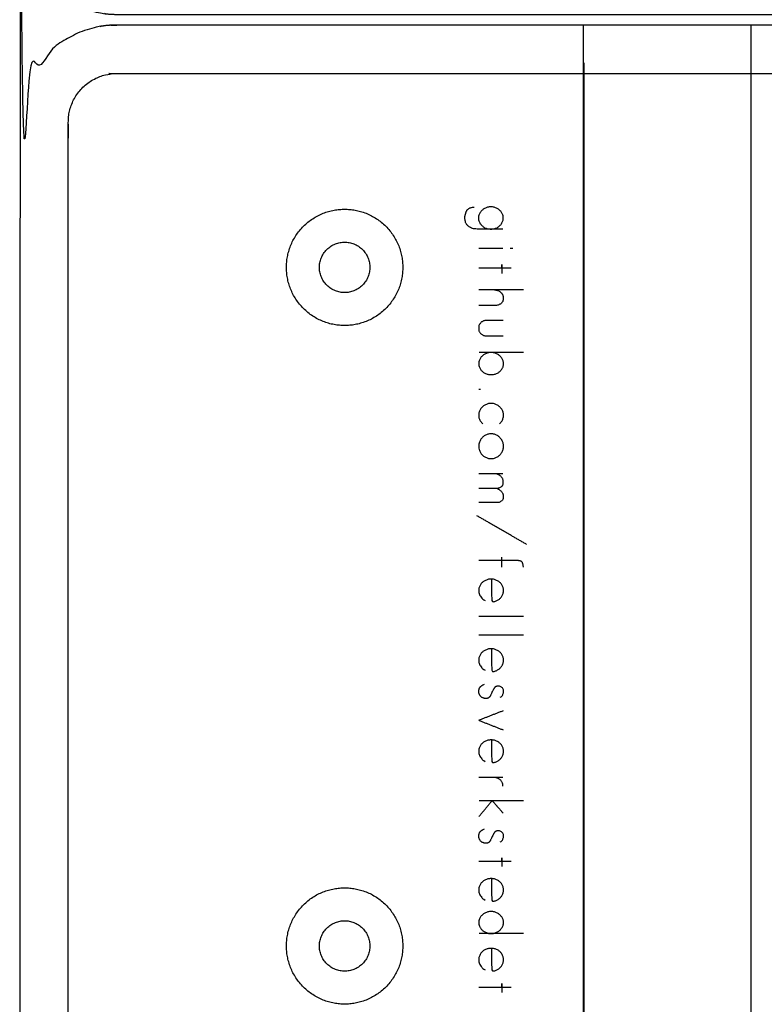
# Model space of a CAD drawing. Header units: millimetres. Extents: x -2435 to 1775, y -250 to 1540.
# Tile 4 of 60: x -2122 to -2045, y 454 to 556. Entities that reach past the tile are written whole.
import ezdxf

# ---------------------------------------------------------------- set-up
doc = ezdxf.new("R2010")
doc.units = ezdxf.units.MM
doc.header["$MEASUREMENT"] = 0
doc.layers.add('Work layer', color=254, linetype='Continuous', true_color=0xdddddd)

msp = doc.modelspace()

# ---------------------------------------------------------------- linework, layer by layer
at = {"layer": 'Work layer'}
msp.add_lwpolyline([(-2046.615, 225.217), (-2046.615, 555.217), (-2063.915, 555.217), (-2063.915, 225.217)], close=True, dxfattribs=at)
for points, weights, knots in [([(-1995.035, 556.317), (-2053.535, 556.317), (-2112.035, 556.317), (-2122.035, 556.317, -3), (-2122.035, 566.317, -3), (-2122.035, 721.317, -3), (-2122.035, 876.317, -3), (-2122.035, 886.317, -3), (-2112.035, 886.317), (-2053.535, 886.317), (-1995.035, 886.317), (-1985.035, 886.317, -3), (-1985.035, 876.317, -3), (-1985.035, 721.317, -3), (-1985.035, 566.317, -3), (-1985.035, 556.317, -3), (-1995.035, 556.317)], [1, 1, 1, 0.707106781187, 1, 1, 1, 0.707106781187, 1, 1, 1, 0.707106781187, 1, 1, 1, 0.707106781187, 1], [-565.9911486, -565.9911486, -565.9911486, -448.9911486, -448.9911486, -291.3582588, -291.3582588, -274.6328898, -274.6328898, -117, -117, 0, 0, 157.6328898, 157.6328898, 174.3582588, 174.3582588, 331.9911486, 331.9911486, 331.9911486]), ([(-1995.035, 225.217), (-2053.535, 225.217), (-2112.035, 225.217), (-2122.035, 225.217, -3), (-2122.035, 235.217, -3), (-2122.035, 390.217, -3), (-2122.035, 545.217, -3), (-2122.035, 555.217, -3), (-2112.035, 555.217), (-2053.535, 555.217), (-1995.035, 555.217), (-1985.035, 555.217, -3), (-1985.035, 545.217, -3), (-1985.035, 390.217, -3), (-1985.035, 235.217, -3), (-1985.035, 225.217, -3), (-1995.035, 225.217)], [1, 1, 1, 0.707106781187, 1, 1, 1, 0.707106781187, 1, 1, 1, 0.707106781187, 1, 1, 1, 0.707106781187, 1], [-565.9911486, -565.9911486, -565.9911486, -448.9911486, -448.9911486, -291.3582588, -291.3582588, -274.6328898, -274.6328898, -117, -117, 0, 0, 157.6328898, 157.6328898, 174.3582588, 174.3582588, 331.9911486, 331.9911486, 331.9911486]), ([(-1995.035, 230.217), (-1990.035, 230.217), (-1990.035, 235.217), (-1990.035, 390.217), (-1990.035, 545.217), (-1990.035, 550.217), (-1995.035, 550.217), (-2053.535, 550.217), (-2112.035, 550.217), (-2117.035, 550.217), (-2117.035, 545.217), (-2117.035, 390.217), (-2117.035, 235.217), (-2117.035, 230.217), (-2112.035, 230.217), (-2053.535, 230.217), (-1995.035, 230.217)], [1, 0.707106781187, 1, 1, 1, 0.707106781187, 1, 1, 1, 0.707106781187, 1, 1, 1, 0.707106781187, 1, 1, 1], [0, 0, 0, 7.8539816, 7.8539816, 317.8539816, 317.8539816, 325.7079633, 325.7079633, 442.7079633, 442.7079633, 450.5619449, 450.5619449, 760.5619449, 760.5619449, 768.4159265, 768.4159265, 885.4159265, 885.4159265, 885.4159265]), ([(-2088.535, 536.217), (-2094.535, 536.217), (-2094.535, 530.217), (-2094.535, 524.217), (-2088.535, 524.217), (-2082.535, 524.217), (-2082.535, 530.217), (-2082.535, 536.217), (-2088.535, 536.217)], [1, 0.707106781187, 1, 0.707106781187, 1, 0.707106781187, 1, 0.707106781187, 1], [0, 0, 0, 9.424778, 9.424778, 18.8495559, 18.8495559, 28.2743339, 28.2743339, 37.6991118, 37.6991118, 37.6991118]), ([(-2088.535, 532.817, -6), (-2091.135, 532.817, -6), (-2091.135, 530.217, -6), (-2091.135, 527.617, -6), (-2088.535, 527.617, -6), (-2085.935, 527.617, -6), (-2085.935, 530.217, -6), (-2085.935, 532.817, -6), (-2088.535, 532.817, -6)], [1, 0.707106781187, 1, 0.707106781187, 1, 0.707106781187, 1, 0.707106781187, 1], [0, 0, 0, 4.0840704, 4.0840704, 8.1681409, 8.1681409, 12.2522113, 12.2522113, 16.3362818, 16.3362818, 16.3362818]), ([(-2088.535, 466.217), (-2094.535, 466.217), (-2094.535, 460.217), (-2094.535, 454.217), (-2088.535, 454.217), (-2082.535, 454.217), (-2082.535, 460.217), (-2082.535, 466.217), (-2088.535, 466.217)], [1, 0.707106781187, 1, 0.707106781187, 1, 0.707106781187, 1, 0.707106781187, 1], [0, 0, 0, 9.424778, 9.424778, 18.8495559, 18.8495559, 28.2743339, 28.2743339, 37.6991118, 37.6991118, 37.6991118]), ([(-2088.535, 462.817, -6), (-2091.135, 462.817, -6), (-2091.135, 460.217, -6), (-2091.135, 457.617, -6), (-2088.535, 457.617, -6), (-2085.935, 457.617, -6), (-2085.935, 460.217, -6), (-2085.935, 462.817, -6), (-2088.535, 462.817, -6)], [1, 0.707106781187, 1, 0.707106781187, 1, 0.707106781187, 1, 0.707106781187, 1], [0, 0, 0, 4.0840704, 4.0840704, 8.1681409, 8.1681409, 12.2522113, 12.2522113, 16.3362818, 16.3362818, 16.3362818])]:
    msp.add_rational_spline(points, weights, degree=2, knots=knots, dxfattribs=at)
for points, knots in [([(-2063.815, 229.117), (-2063.815, 229.667), (-2063.815, 230.217), (-2063.815, 390.767), (-2063.815, 551.317)], [898.3811232, 898.3811232, 898.3811232, 898.6248948, 898.6248948, 900.8144072, 900.8144072, 900.8144072]), ([(-2072.331, 530.122), (-2072.331, 530.316), (-2072.331, 530.511), (-2072.331, 530.316), (-2072.331, 530.122)], [0, 0, 0, 0.001, 0.001, 0.002, 0.002, 0.002]), ([(-2071.371, 530.122), (-2071.851, 530.122), (-2072.331, 530.122), (-2072.331, 529.862), (-2072.331, 529.602)], [0, 0, 0, 0.001, 0.001, 0.002, 0.002, 0.002]), ([(-2072.176, 484.479), (-2073.435, 483.986), (-2074.694, 483.493), (-2073.435, 482.999), (-2072.176, 482.506)], [0, 0, 0, 0.001, 0.001, 0.002, 0.002, 0.002]), ([(-2074.668, 473.575), (-2073.993, 474.393), (-2073.318, 475.211), (-2072.747, 474.562), (-2072.176, 473.912)], [0, 0, 0, 0.001, 0.001, 0.002, 0.002, 0.002]), ([(-2072.331, 468.928), (-2072.331, 469.122), (-2072.331, 469.317), (-2072.331, 469.122), (-2072.331, 468.928)], [0, 0, 0, 0.001, 0.001, 0.002, 0.002, 0.002]), ([(-2071.371, 468.928), (-2071.851, 468.928), (-2072.331, 468.928), (-2072.331, 468.668), (-2072.331, 468.408)], [0, 0, 0, 0.001, 0.001, 0.002, 0.002, 0.002]), ([(-2072.331, 455.946), (-2072.331, 456.141), (-2072.331, 456.336), (-2072.331, 456.141), (-2072.331, 455.946)], [0, 0, 0, 0.001, 0.001, 0.002, 0.002, 0.002]), ([(-2071.371, 455.946), (-2071.851, 455.946), (-2072.331, 455.946), (-2072.331, 455.687), (-2072.331, 455.427)], [0, 0, 0, 0.001, 0.001, 0.002, 0.002, 0.002])]:
    msp.add_open_spline(points, degree=2, knots=knots, dxfattribs=at)
for points, degree in [([(-2072.202, 534.172), (-2073.041, 534.172), (-2073.881, 534.172), (-2074.72, 534.172), (-2075.006, 534.172), (-2075.239, 534.198), (-2075.447, 534.276), (-2075.629, 534.353), (-2075.758, 534.457), (-2075.862, 534.561), (-2075.966, 534.665), (-2076.044, 534.795), (-2076.07, 534.925), (-2076.096, 535.028), (-2076.122, 535.132), (-2076.122, 535.236), (-2076.122, 535.288), (-2076.122, 535.366), (-2076.122, 535.444), (-2076.122, 535.522), (-2076.096, 535.626), (-2076.07, 535.703), (-2076.044, 535.781), (-2076.018, 535.885), (-2075.992, 535.963), (-2075.94, 536.067), (-2075.888, 536.145), (-2075.81, 536.197), (-2075.758, 536.275), (-2075.655, 536.327), (-2075.551, 536.379), (-2075.447, 536.404), (-2075.317, 536.43), (-2075.187, 536.43)], 3), ([(-2074.72, 535.314), (-2074.72, 535.47), (-2074.694, 535.626), (-2074.616, 535.755), (-2074.538, 535.885), (-2074.46, 536.015), (-2074.356, 536.119), (-2074.227, 536.223), (-2074.097, 536.301), (-2073.941, 536.379), (-2073.785, 536.43), (-2073.63, 536.456), (-2073.448, 536.456), (-2073.266, 536.456), (-2073.11, 536.43), (-2072.955, 536.379), (-2072.799, 536.301), (-2072.669, 536.223), (-2072.539, 536.119), (-2072.435, 536.015), (-2072.331, 535.885), (-2072.279, 535.755), (-2072.202, 535.626), (-2072.176, 535.47), (-2072.176, 535.314), (-2072.176, 535.158), (-2072.202, 535.002), (-2072.279, 534.873), (-2072.331, 534.717), (-2072.435, 534.613), (-2072.539, 534.509), (-2072.669, 534.405), (-2072.799, 534.302), (-2072.955, 534.25), (-2073.11, 534.198), (-2073.266, 534.172), (-2073.448, 534.172), (-2073.63, 534.172), (-2073.785, 534.198), (-2073.941, 534.25), (-2074.097, 534.302), (-2074.227, 534.405), (-2074.356, 534.509), (-2074.46, 534.613), (-2074.538, 534.717), (-2074.616, 534.873), (-2074.694, 535.002), (-2074.72, 535.158), (-2074.72, 535.314)], 3), ([(-2072.228, 532.173), (-2073.461, 532.173), (-2074.694, 532.173)], 2), ([(-2071.189, 532.173), (-2071.319, 532.173), (-2071.449, 532.173)], 2), ([(-2072.331, 530.122), (-2073.513, 530.122), (-2074.694, 530.122)], 2), ([(-2073.084, 527.889), (-2072.955, 527.889), (-2072.825, 527.863), (-2072.695, 527.811), (-2072.591, 527.785), (-2072.487, 527.707), (-2072.409, 527.629), (-2072.331, 527.551), (-2072.279, 527.473), (-2072.228, 527.369), (-2072.202, 527.292), (-2072.176, 527.188), (-2072.176, 527.084), (-2072.176, 526.98), (-2072.176, 526.902), (-2072.202, 526.798), (-2072.228, 526.694), (-2072.279, 526.617), (-2072.357, 526.539), (-2072.409, 526.461), (-2072.513, 526.409), (-2072.643, 526.357), (-2072.773, 526.305), (-2072.929, 526.279), (-2073.136, 526.279), (-2073.656, 526.279), (-2074.175, 526.279), (-2074.694, 526.279)], 3), ([(-2070.099, 527.889), (-2072.396, 527.889), (-2074.694, 527.889)], 2), ([(-2072.176, 524.747), (-2072.755, 524.747), (-2073.335, 524.747), (-2073.915, 524.747), (-2074.071, 524.747), (-2074.201, 524.695), (-2074.305, 524.643), (-2074.408, 524.591), (-2074.486, 524.514), (-2074.564, 524.41), (-2074.668, 524.306), (-2074.694, 524.15), (-2074.694, 523.968), (-2074.694, 523.761), (-2074.668, 523.605), (-2074.59, 523.501), (-2074.512, 523.397), (-2074.408, 523.319), (-2074.305, 523.267), (-2074.201, 523.19), (-2074.071, 523.164), (-2073.915, 523.164), (-2073.335, 523.164), (-2072.755, 523.164), (-2072.176, 523.164)], 3), ([(-2074.694, 520.282), (-2074.694, 520.437), (-2074.668, 520.593), (-2074.59, 520.723), (-2074.538, 520.853), (-2074.434, 520.983), (-2074.331, 521.087), (-2074.201, 521.19), (-2074.071, 521.268), (-2073.915, 521.32), (-2073.759, 521.398), (-2073.604, 521.424), (-2073.422, 521.424), (-2073.24, 521.424), (-2073.084, 521.398), (-2072.929, 521.32), (-2072.773, 521.268), (-2072.643, 521.19), (-2072.513, 521.087), (-2072.409, 520.983), (-2072.331, 520.853), (-2072.254, 520.723), (-2072.176, 520.593), (-2072.15, 520.437), (-2072.15, 520.282), (-2072.15, 520.126), (-2072.176, 519.97), (-2072.254, 519.84), (-2072.331, 519.711), (-2072.409, 519.581), (-2072.513, 519.477), (-2072.643, 519.373), (-2072.773, 519.295), (-2072.929, 519.243), (-2073.084, 519.191), (-2073.24, 519.165), (-2073.422, 519.165), (-2073.604, 519.165), (-2073.759, 519.191), (-2073.915, 519.243), (-2074.071, 519.295), (-2074.201, 519.373), (-2074.331, 519.477), (-2074.434, 519.581), (-2074.538, 519.711), (-2074.59, 519.84), (-2074.668, 519.97), (-2074.694, 520.126), (-2074.694, 520.282)], 3), ([(-2070.073, 521.424), (-2072.37, 521.424), (-2074.668, 521.424)], 2), ([(-2074.512, 517.608), (-2074.603, 517.608), (-2074.694, 517.608)], 2), ([(-2072.565, 514.077), (-2072.435, 514.18), (-2072.331, 514.336), (-2072.254, 514.466), (-2072.202, 514.622), (-2072.15, 514.804), (-2072.15, 514.959), (-2072.15, 515.141), (-2072.176, 515.297), (-2072.254, 515.453), (-2072.331, 515.582), (-2072.409, 515.712), (-2072.539, 515.816), (-2072.643, 515.946), (-2072.773, 516.024), (-2072.929, 516.076), (-2073.084, 516.154), (-2073.24, 516.18), (-2073.422, 516.18), (-2073.604, 516.18), (-2073.759, 516.154), (-2073.915, 516.076), (-2074.071, 516.024), (-2074.201, 515.946), (-2074.331, 515.816), (-2074.434, 515.712), (-2074.538, 515.582), (-2074.59, 515.453), (-2074.668, 515.297), (-2074.694, 515.141), (-2074.694, 514.959), (-2074.694, 514.804), (-2074.668, 514.622), (-2074.59, 514.466), (-2074.512, 514.336), (-2074.408, 514.18), (-2074.279, 514.077)], 3), ([(-2074.694, 511.766), (-2074.694, 511.948), (-2074.668, 512.103), (-2074.59, 512.259), (-2074.538, 512.415), (-2074.434, 512.545), (-2074.331, 512.675), (-2074.201, 512.779), (-2074.071, 512.882), (-2073.915, 512.934), (-2073.759, 513.012), (-2073.604, 513.038), (-2073.422, 513.038), (-2073.24, 513.038), (-2073.084, 513.012), (-2072.929, 512.934), (-2072.773, 512.882), (-2072.643, 512.779), (-2072.539, 512.675), (-2072.409, 512.545), (-2072.331, 512.415), (-2072.254, 512.259), (-2072.176, 512.103), (-2072.15, 511.948), (-2072.15, 511.766), (-2072.15, 511.584), (-2072.176, 511.428), (-2072.254, 511.273), (-2072.331, 511.117), (-2072.409, 510.987), (-2072.539, 510.857), (-2072.643, 510.753), (-2072.773, 510.65), (-2072.929, 510.598), (-2073.084, 510.52), (-2073.24, 510.494), (-2073.422, 510.494), (-2073.604, 510.494), (-2073.759, 510.52), (-2073.915, 510.598), (-2074.071, 510.65), (-2074.201, 510.753), (-2074.331, 510.857), (-2074.434, 510.987), (-2074.538, 511.117), (-2074.59, 511.273), (-2074.668, 511.428), (-2074.694, 511.584), (-2074.694, 511.766)], 3), ([(-2074.694, 507.456), (-2074.106, 507.456), (-2073.517, 507.456), (-2072.929, 507.456), (-2072.695, 507.456), (-2072.513, 507.508), (-2072.383, 507.586), (-2072.254, 507.69), (-2072.176, 507.846), (-2072.176, 508.105), (-2072.176, 508.209), (-2072.202, 508.339), (-2072.254, 508.443), (-2072.331, 508.547), (-2072.383, 508.624), (-2072.487, 508.702), (-2072.565, 508.78), (-2072.643, 508.832), (-2072.747, 508.858), (-2072.851, 508.91), (-2072.955, 508.936), (-2073.058, 508.936)], 3), ([(-2072.202, 508.936), (-2073.448, 508.936), (-2074.694, 508.936)], 2), ([(-2073.058, 507.456), (-2072.955, 507.456), (-2072.851, 507.43), (-2072.747, 507.378), (-2072.643, 507.326), (-2072.565, 507.274), (-2072.487, 507.197), (-2072.383, 507.145), (-2072.331, 507.041), (-2072.254, 506.937), (-2072.202, 506.833), (-2072.176, 506.729), (-2072.176, 506.599), (-2072.176, 506.366), (-2072.254, 506.184), (-2072.383, 506.106), (-2072.513, 506.002), (-2072.695, 505.95), (-2072.929, 505.95), (-2073.517, 505.95), (-2074.106, 505.95), (-2074.694, 505.95)], 3), ([(-2069.761, 501.641), (-2072.331, 503.12), (-2074.902, 504.6)], 2), ([(-2070.099, 499.304), (-2070.099, 499.434), (-2070.125, 499.564), (-2070.151, 499.641), (-2070.177, 499.719), (-2070.202, 499.797), (-2070.254, 499.849), (-2070.332, 499.901), (-2070.384, 499.927), (-2070.462, 499.953), (-2070.566, 499.953), (-2070.644, 499.979), (-2070.748, 499.979), (-2072.063, 499.979), (-2073.379, 499.979), (-2074.694, 499.979)], 3), ([(-2072.331, 499.304), (-2072.331, 499.81), (-2072.331, 500.316)], 2), ([(-2073.37, 498.058), (-2073.37, 497.279), (-2073.37, 496.5), (-2073.37, 495.721), (-2073.214, 495.721), (-2073.032, 495.747), (-2072.903, 495.799), (-2072.747, 495.877), (-2072.617, 495.955), (-2072.513, 496.059), (-2072.409, 496.162), (-2072.305, 496.292), (-2072.254, 496.422), (-2072.176, 496.578), (-2072.15, 496.734), (-2072.15, 496.889), (-2072.15, 497.045), (-2072.176, 497.201), (-2072.254, 497.331), (-2072.305, 497.487), (-2072.409, 497.616), (-2072.513, 497.72), (-2072.643, 497.824), (-2072.773, 497.902), (-2072.929, 497.954), (-2073.084, 498.032), (-2073.24, 498.058), (-2073.422, 498.058), (-2073.604, 498.058), (-2073.759, 498.032), (-2073.915, 497.954), (-2074.071, 497.902), (-2074.201, 497.824), (-2074.331, 497.72), (-2074.434, 497.616), (-2074.538, 497.487), (-2074.59, 497.331), (-2074.668, 497.201), (-2074.694, 497.045), (-2074.694, 496.889), (-2074.694, 496.656), (-2074.642, 496.474), (-2074.512, 496.292), (-2074.408, 496.111), (-2074.253, 495.955), (-2074.045, 495.851)], 3), ([(-2070.099, 494.189), (-2072.396, 494.189), (-2074.694, 494.189)], 2), ([(-2070.099, 492.294), (-2072.396, 492.294), (-2074.694, 492.294)], 2), ([(-2073.37, 490.866), (-2073.37, 490.087), (-2073.37, 489.308), (-2073.37, 488.529), (-2073.214, 488.529), (-2073.032, 488.555), (-2072.903, 488.607), (-2072.747, 488.685), (-2072.617, 488.763), (-2072.513, 488.867), (-2072.409, 488.971), (-2072.305, 489.101), (-2072.254, 489.23), (-2072.176, 489.386), (-2072.15, 489.542), (-2072.15, 489.698), (-2072.15, 489.854), (-2072.176, 490.009), (-2072.254, 490.139), (-2072.305, 490.295), (-2072.409, 490.425), (-2072.513, 490.529), (-2072.643, 490.632), (-2072.773, 490.71), (-2072.929, 490.762), (-2073.084, 490.84), (-2073.24, 490.866), (-2073.422, 490.866), (-2073.604, 490.866), (-2073.759, 490.84), (-2073.915, 490.762), (-2074.071, 490.71), (-2074.201, 490.632), (-2074.331, 490.529), (-2074.434, 490.425), (-2074.538, 490.295), (-2074.59, 490.139), (-2074.668, 490.009), (-2074.694, 489.854), (-2074.694, 489.698), (-2074.694, 489.464), (-2074.642, 489.282), (-2074.512, 489.101), (-2074.408, 488.919), (-2074.253, 488.763), (-2074.045, 488.659)], 3), ([(-2072.487, 485.881), (-2072.409, 485.907), (-2072.331, 485.959), (-2072.254, 486.063), (-2072.202, 486.193), (-2072.15, 486.323), (-2072.15, 486.478), (-2072.15, 486.66), (-2072.202, 486.79), (-2072.305, 486.868), (-2072.409, 486.972), (-2072.565, 487.024), (-2072.721, 487.024), (-2072.799, 487.024), (-2072.877, 486.998), (-2072.929, 486.972), (-2072.98, 486.946), (-2073.032, 486.92), (-2073.058, 486.868), (-2073.084, 486.842), (-2073.11, 486.79), (-2073.136, 486.764), (-2073.162, 486.712), (-2073.188, 486.66), (-2073.214, 486.634), (-2073.301, 486.452), (-2073.387, 486.271), (-2073.474, 486.089), (-2073.474, 486.063), (-2073.5, 486.011), (-2073.526, 485.985), (-2073.552, 485.933), (-2073.578, 485.907), (-2073.604, 485.881), (-2073.656, 485.829), (-2073.707, 485.803), (-2073.759, 485.777), (-2073.811, 485.751), (-2073.889, 485.751), (-2073.993, 485.751), (-2074.097, 485.751), (-2074.175, 485.777), (-2074.253, 485.803), (-2074.331, 485.829), (-2074.408, 485.881), (-2074.486, 485.933), (-2074.538, 486.011), (-2074.59, 486.089), (-2074.642, 486.167), (-2074.668, 486.271), (-2074.694, 486.349), (-2074.694, 486.478), (-2074.694, 486.582), (-2074.668, 486.686), (-2074.642, 486.764), (-2074.616, 486.842), (-2074.564, 486.92), (-2074.512, 486.972), (-2074.46, 487.024), (-2074.382, 487.076), (-2074.331, 487.127), (-2074.253, 487.153), (-2074.175, 487.205), (-2074.123, 487.231)], 3), ([(-2073.37, 481.468), (-2073.37, 480.689), (-2073.37, 479.91), (-2073.37, 479.131), (-2073.214, 479.131), (-2073.032, 479.157), (-2072.903, 479.209), (-2072.747, 479.287), (-2072.617, 479.365), (-2072.513, 479.468), (-2072.409, 479.572), (-2072.305, 479.702), (-2072.254, 479.832), (-2072.176, 479.988), (-2072.15, 480.144), (-2072.15, 480.299), (-2072.15, 480.455), (-2072.176, 480.611), (-2072.254, 480.741), (-2072.305, 480.896), (-2072.409, 481.026), (-2072.513, 481.13), (-2072.643, 481.234), (-2072.773, 481.312), (-2072.929, 481.364), (-2073.084, 481.442), (-2073.24, 481.468), (-2073.422, 481.468), (-2073.604, 481.468), (-2073.759, 481.442), (-2073.915, 481.364), (-2074.071, 481.312), (-2074.201, 481.234), (-2074.331, 481.13), (-2074.434, 481.026), (-2074.538, 480.896), (-2074.59, 480.741), (-2074.668, 480.611), (-2074.694, 480.455), (-2074.694, 480.299), (-2074.694, 480.066), (-2074.642, 479.884), (-2074.512, 479.702), (-2074.408, 479.52), (-2074.253, 479.365), (-2074.045, 479.261)], 3), ([(-2072.202, 477.599), (-2073.448, 477.599), (-2074.694, 477.599)], 2), ([(-2072.202, 476.69), (-2072.202, 476.872), (-2072.254, 477.028), (-2072.305, 477.132), (-2072.383, 477.262), (-2072.487, 477.366), (-2072.591, 477.417), (-2072.695, 477.495), (-2072.799, 477.547), (-2072.903, 477.573), (-2073.006, 477.599), (-2073.084, 477.599), (-2073.11, 477.599)], 3), ([(-2074.668, 475.211), (-2072.37, 475.211), (-2070.073, 475.211)], 2), ([(-2072.487, 470.953), (-2072.409, 470.979), (-2072.331, 471.031), (-2072.254, 471.134), (-2072.202, 471.264), (-2072.15, 471.394), (-2072.15, 471.55), (-2072.15, 471.732), (-2072.202, 471.861), (-2072.305, 471.939), (-2072.409, 472.043), (-2072.565, 472.095), (-2072.721, 472.095), (-2072.799, 472.095), (-2072.877, 472.069), (-2072.929, 472.043), (-2072.98, 472.017), (-2073.032, 471.991), (-2073.058, 471.939), (-2073.084, 471.913), (-2073.11, 471.861), (-2073.136, 471.835), (-2073.162, 471.784), (-2073.188, 471.732), (-2073.214, 471.706), (-2073.301, 471.524), (-2073.387, 471.342), (-2073.474, 471.16), (-2073.474, 471.134), (-2073.5, 471.083), (-2073.526, 471.057), (-2073.552, 471.005), (-2073.578, 470.979), (-2073.604, 470.953), (-2073.656, 470.901), (-2073.707, 470.875), (-2073.759, 470.849), (-2073.811, 470.823), (-2073.889, 470.823), (-2073.993, 470.823), (-2074.097, 470.823), (-2074.175, 470.849), (-2074.253, 470.875), (-2074.331, 470.901), (-2074.408, 470.953), (-2074.486, 471.005), (-2074.538, 471.083), (-2074.59, 471.16), (-2074.642, 471.238), (-2074.668, 471.342), (-2074.694, 471.42), (-2074.694, 471.55), (-2074.694, 471.654), (-2074.668, 471.758), (-2074.642, 471.835), (-2074.616, 471.913), (-2074.564, 471.991), (-2074.512, 472.043), (-2074.46, 472.095), (-2074.382, 472.147), (-2074.331, 472.199), (-2074.253, 472.225), (-2074.175, 472.277), (-2074.123, 472.303)], 3), ([(-2072.331, 468.928), (-2073.513, 468.928), (-2074.694, 468.928)], 2), ([(-2073.37, 467.162), (-2073.37, 466.383), (-2073.37, 465.604), (-2073.37, 464.826), (-2073.214, 464.826), (-2073.032, 464.852), (-2072.903, 464.903), (-2072.747, 464.981), (-2072.617, 465.059), (-2072.513, 465.163), (-2072.409, 465.267), (-2072.305, 465.397), (-2072.254, 465.527), (-2072.176, 465.682), (-2072.15, 465.838), (-2072.15, 465.994), (-2072.15, 466.15), (-2072.176, 466.305), (-2072.254, 466.435), (-2072.305, 466.591), (-2072.409, 466.721), (-2072.513, 466.825), (-2072.643, 466.929), (-2072.773, 467.006), (-2072.929, 467.058), (-2073.084, 467.136), (-2073.24, 467.162), (-2073.422, 467.162), (-2073.604, 467.162), (-2073.759, 467.136), (-2073.915, 467.058), (-2074.071, 467.006), (-2074.201, 466.929), (-2074.331, 466.825), (-2074.434, 466.721), (-2074.538, 466.591), (-2074.59, 466.435), (-2074.668, 466.305), (-2074.694, 466.15), (-2074.694, 465.994), (-2074.694, 465.76), (-2074.642, 465.578), (-2074.512, 465.397), (-2074.408, 465.215), (-2074.253, 465.059), (-2074.045, 464.955)], 3), ([(-2074.694, 462.645), (-2074.694, 462.8), (-2074.668, 462.93), (-2074.59, 463.086), (-2074.538, 463.216), (-2074.434, 463.32), (-2074.331, 463.424), (-2074.201, 463.527), (-2074.071, 463.605), (-2073.915, 463.683), (-2073.759, 463.735), (-2073.604, 463.761), (-2073.422, 463.761), (-2073.24, 463.761), (-2073.084, 463.735), (-2072.929, 463.683), (-2072.773, 463.605), (-2072.643, 463.527), (-2072.513, 463.424), (-2072.409, 463.32), (-2072.331, 463.216), (-2072.254, 463.086), (-2072.176, 462.93), (-2072.15, 462.8), (-2072.15, 462.645), (-2072.15, 462.489), (-2072.176, 462.333), (-2072.254, 462.203), (-2072.331, 462.074), (-2072.409, 461.944), (-2072.513, 461.84), (-2072.643, 461.736), (-2072.773, 461.658), (-2072.929, 461.606), (-2073.084, 461.528), (-2073.24, 461.502), (-2073.422, 461.502), (-2073.604, 461.502), (-2073.759, 461.528), (-2073.915, 461.606), (-2074.071, 461.658), (-2074.201, 461.736), (-2074.331, 461.84), (-2074.434, 461.944), (-2074.538, 462.074), (-2074.59, 462.203), (-2074.668, 462.333), (-2074.694, 462.489), (-2074.694, 462.645)], 3), ([(-2070.073, 461.502), (-2072.37, 461.502), (-2074.668, 461.502)], 2), ([(-2073.37, 459.971), (-2073.37, 459.192), (-2073.37, 458.413), (-2073.37, 457.634), (-2073.214, 457.634), (-2073.032, 457.66), (-2072.903, 457.712), (-2072.747, 457.79), (-2072.617, 457.868), (-2072.513, 457.971), (-2072.409, 458.075), (-2072.305, 458.205), (-2072.254, 458.335), (-2072.176, 458.491), (-2072.15, 458.646), (-2072.15, 458.802), (-2072.15, 458.958), (-2072.176, 459.114), (-2072.254, 459.244), (-2072.305, 459.399), (-2072.409, 459.529), (-2072.513, 459.633), (-2072.643, 459.737), (-2072.773, 459.815), (-2072.929, 459.867), (-2073.084, 459.945), (-2073.24, 459.971), (-2073.422, 459.971), (-2073.604, 459.971), (-2073.759, 459.945), (-2073.915, 459.867), (-2074.071, 459.815), (-2074.201, 459.737), (-2074.331, 459.633), (-2074.434, 459.529), (-2074.538, 459.399), (-2074.59, 459.244), (-2074.668, 459.114), (-2074.694, 458.958), (-2074.694, 458.802), (-2074.694, 458.569), (-2074.642, 458.387), (-2074.512, 458.205), (-2074.408, 458.023), (-2074.253, 457.868), (-2074.045, 457.764)], 3), ([(-2072.331, 455.946), (-2073.513, 455.946), (-2074.694, 455.946)], 2)]:
    msp.add_open_spline(points, degree=degree, dxfattribs=at)

doc.saveas('drawing.dxf')
